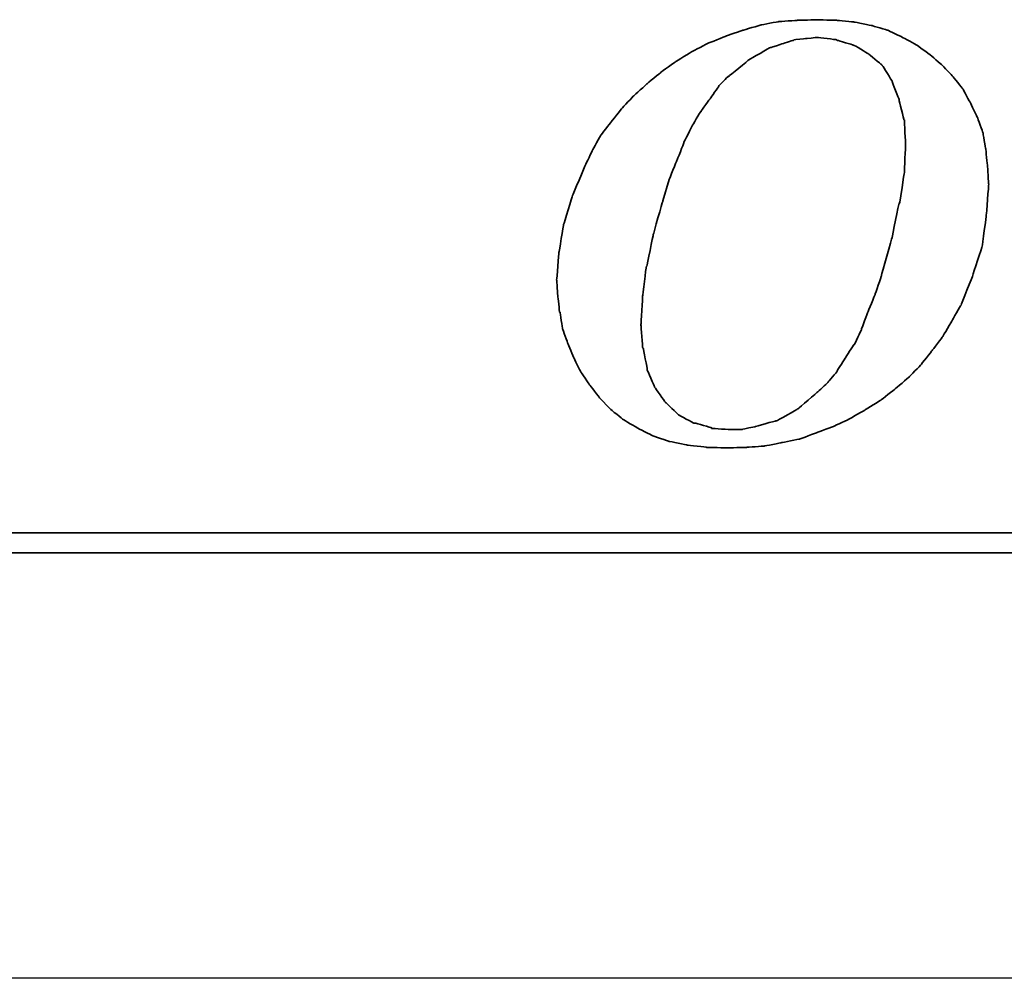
# Model space of a CAD drawing. Header units: millimetres. Extents: x -257 to 3135, y -1556 to 860.
# Tile 24 of 256: x 51 to 61, y -1540 to -1531. Entities that reach past the tile are written whole.
import ezdxf
from ezdxf.lldxf.tags import DXFTag

# ---------------------------------------------------------------- set-up
doc = ezdxf.new("R2010")
doc.units = ezdxf.units.MM
doc.layers.get('0').update_dxf_attribs({"linetype": 'CONTINUOUS'})
doc.layers.add('DIM', color=4, linetype='CONTINUOUS')
doc.layers.add('layer 1', color=7, linetype='CONTINUOUS')
tags = doc.linetypes.add('DASHED', pattern=[25.72, 12.86, -12.86]).pattern_tags.tags
tags[6:7] = [DXFTag(74, 4), DXFTag(75, 0), DXFTag(340, '0'), DXFTag(46, 0.0), DXFTag(50, 0.0), DXFTag(44, 0.0), DXFTag(45, 0.0)]
tags[4:5] = [DXFTag(74, 4), DXFTag(75, 0), DXFTag(340, '0'), DXFTag(46, 0.0), DXFTag(50, 0.0), DXFTag(44, 0.0), DXFTag(45, 0.0)]

# ---------------------------------------------------------------- blocks, each defined once
blk = doc.blocks.new('TBI MOTION logo(完整正式版)')
at = {"layer": 'layer 1', "color": 22, "lineweight": 35}
for points, knots in [([(-11.34375, -6.98375), (-11.34375, -6.98375), (-10.91375, -7.43875), (-10.91375, -7.43875), (-10.91375, -7.43875), (-10.91375, -7.43875), (-10.38625, -7.87125), (-10.38625, -7.87125), (-10.38625, -7.87125), (-10.38625, -7.87125), (-9.81125, -8.20375), (-9.81125, -8.20375), (-9.81125, -8.20375), (-9.81125, -8.20375), (-9.21125, -8.51875), (-9.21125, -8.51875), (-9.21125, -8.51875), (-9.21125, -8.51875), (-8.51625, -8.75875), (-8.51625, -8.75875), (-8.51625, -8.75875), (-8.51625, -8.75875), (-7.77125, -8.90375), (-7.77125, -8.90375), (-7.77125, -8.90375), (-7.77125, -8.90375), (-6.97875, -8.99875), (-6.97875, -8.99875), (-6.97875, -8.99875), (-6.97875, -8.99875), (-6.14125, -9.02375), (-6.14125, -9.02375), (-6.14125, -9.02375), (-6.14125, -9.02375), (-5.37125, -8.99875), (-5.37125, -8.99875), (-5.37125, -8.99875), (-5.37125, -8.99875), (-4.65375, -8.94875), (-4.65375, -8.94875), (-4.65375, -8.94875), (-4.65375, -8.94875), (-3.93375, -8.80625), (-3.93375, -8.80625), (-3.93375, -8.80625), (-3.93375, -8.80625), (-3.21375, -8.66375), (-3.21375, -8.66375), (-3.21375, -8.66375), (-3.21375, -8.66375), (-2.49375, -8.39875), (-2.49375, -8.39875), (-2.49375, -8.39875), (-2.49375, -8.39875), (-1.79875, -8.13375), (-1.79875, -8.13375), (-1.79875, -8.13375), (-1.79875, -8.13375), (-1.17375, -7.84375), (-1.17375, -7.84375), (-1.17375, -7.84375), (-1.17375, -7.84375), (-0.52375, -7.46375), (-0.52375, -7.46375), (-0.52375, -7.46375), (-0.52375, -7.46375), (0.10124, -7.07875), (0.10124, -7.07875), (0.10124, -7.07875), (0.10124, -7.07875), (0.67625, -6.62375), (0.67625, -6.62375), (0.67625, -6.62375), (0.67625, -6.62375), (1.24874, -6.14375), (1.24874, -6.14375), (1.24874, -6.14375), (1.24874, -6.14375), (1.72874, -5.64125), (1.72874, -5.64125), (1.72874, -5.64125), (1.72874, -5.64125), (2.18624, -5.06375), (2.18624, -5.06375), (2.18624, -5.06375), (2.18624, -5.06375), (2.61625, -4.48874), (2.61625, -4.48874), (2.61625, -4.48874), (2.61625, -4.48874), (3.00125, -3.83874), (3.00125, -3.83874), (3.00125, -3.83874), (3.00125, -3.83874), (3.36124, -3.21374), (3.36124, -3.21374), (3.36124, -3.21374), (3.36124, -3.21374), (3.84374, -1.99125), (3.84374, -1.99125), (3.84374, -1.99125), (3.84374, -1.99125), (4.22625, -0.81875), (4.22625, -0.81875), (4.22625, -0.81875), (4.22625, -0.81875), (4.39125, 0.45624), (4.39125, 0.45624), (4.39125, 0.45624), (4.39125, 0.45624), (4.48874, 1.70124), (4.48874, 1.70124), (4.48874, 1.70124), (4.48874, 1.70124), (4.43874, 2.44625), (4.43874, 2.44625), (4.43874, 2.44625), (4.43874, 2.44625), (4.36874, 3.14125), (4.36874, 3.14125), (4.36874, 3.14125), (4.36874, 3.14125), (4.25125, 3.81125), (4.25125, 3.81125), (4.25125, 3.81125), (4.25125, 3.81125), (4.03124, 4.41125), (4.03124, 4.41125), (4.03124, 4.41125), (4.03124, 4.41125), (3.74374, 5.01125), (3.74374, 5.01125), (3.74374, 5.01125), (3.74374, 5.01125), (3.43124, 5.58875), (3.43124, 5.58875), (3.43124, 5.58875), (3.43124, 5.58875), (3.02625, 6.09125), (3.02625, 6.09125), (3.02625, 6.09125), (3.02625, 6.09125), (2.59374, 6.54875), (2.59374, 6.54875), (2.59374, 6.54875), (2.59374, 6.54875), (2.09124, 6.98125), (2.09124, 6.98125), (2.09124, 6.98125), (2.09124, 6.98125), (1.56124, 7.36625), (1.56124, 7.36625), (1.56124, 7.36625), (1.56124, 7.36625), (0.98624, 7.67625), (0.98624, 7.67625), (0.98624, 7.67625), (0.98624, 7.67625), (0.38624, 7.96375), (0.38624, 7.96375), (0.38624, 7.96375), (0.38624, 7.96375), (-0.25875, 8.15625), (-0.25875, 8.15625), (-0.25875, 8.15625), (-0.25875, 8.15625), (-0.98125, 8.30125), (-0.98125, 8.30125), (-0.98125, 8.30125), (-0.98125, 8.30125), (-1.70124, 8.37125), (-1.70124, 8.37125), (-1.70124, 8.37125), (-1.70124, 8.37125), (-2.49375, 8.39624), (-2.49375, 8.39624), (-2.49375, 8.39624), (-2.49375, 8.39624), (-3.28625, 8.37125), (-3.28625, 8.37125), (-3.28625, 8.37125), (-3.28625, 8.37125), (-4.05125, 8.32125), (-4.05125, 8.32125), (-4.05125, 8.32125), (-4.05125, 8.32125), (-4.77375, 8.18125), (-4.77375, 8.18125), (-4.77375, 8.18125), (-4.77375, 8.18125), (-5.51625, 7.96375), (-5.51625, 7.96375), (-5.51625, 7.96375), (-5.51625, 7.96375), (-6.21125, 7.72625), (-6.21125, 7.72625), (-6.21125, 7.72625), (-6.21125, 7.72625), (-6.92875, 7.43625), (-6.92875, 7.43625), (-6.92875, 7.43625), (-6.92875, 7.43625), (-7.57875, 7.10125), (-7.57875, 7.10125), (-7.57875, 7.10125), (-7.57875, 7.10125), (-8.24875, 6.69125), (-8.24875, 6.69125), (-8.24875, 6.69125), (-8.24875, 6.69125), (-8.84875, 6.26125), (-8.84875, 6.26125), (-8.84875, 6.26125), (-8.84875, 6.26125), (-9.42625, 5.78125), (-9.42625, 5.78125), (-9.42625, 5.78125), (-9.42625, 5.78125), (-9.95375, 5.30125), (-9.95375, 5.30125), (-9.95375, 5.30125), (-9.95375, 5.30125), (-10.43375, 4.79624), (-10.43375, 4.79624), (-10.43375, 4.79624), (-10.43375, 4.79624), (-10.88875, 4.22125), (-10.88875, 4.22125), (-10.88875, 4.22125), (-10.88875, 4.22125), (-11.29875, 3.69375), (-11.29875, 3.69375), (-11.29875, 3.69375), (-11.29875, 3.69375), (-11.63375, 3.09125), (-11.63375, 3.09125), (-11.63375, 3.09125), (-11.63375, 3.09125), (-11.91875, 2.49625), (-11.91875, 2.49625), (-11.91875, 2.49625), (-11.91875, 2.49625), (-12.44875, 1.24625), (-12.44875, 1.24625), (-12.44875, 1.24625), (-12.44875, 1.24625), (-12.80875, 0.06874), (-12.80875, 0.06874), (-12.80875, 0.06874), (-12.80875, 0.06874), (-12.99875, -1.07875), (-12.99875, -1.07875), (-12.99875, -1.07875), (-12.99875, -1.07875), (-13.09375, -2.18375), (-13.09375, -2.18375), (-13.09375, -2.18375), (-13.09375, -2.18375), (-13.04875, -2.85375), (-13.04875, -2.85375), (-13.04875, -2.85375), (-13.04875, -2.85375), (-12.97375, -3.50375), (-12.97375, -3.50375), (-12.97375, -3.50375), (-12.97375, -3.50375), (-12.95375, -3.50375), (-12.95375, -3.50375), (-12.95375, -3.50375), (-12.95375, -3.50375), (-12.85375, -4.17375), (-12.85375, -4.17375), (-12.85375, -4.17375), (-12.85375, -4.17375), (-12.63875, -4.77624), (-12.63875, -4.77624), (-12.63875, -4.77624), (-12.63875, -4.77624), (-12.39875, -5.35125), (-12.39875, -5.35125), (-12.39875, -5.35125), (-12.39875, -5.35125), (-12.11375, -5.92875), (-12.11375, -5.92875), (-12.11375, -5.92875), (-12.11375, -5.92875), (-11.75375, -6.45375), (-11.75375, -6.45375), (-11.75375, -6.45375), (-11.75375, -6.45375), (-11.34375, -6.98375), (-11.34375, -6.98375)], [0, 0, 0, 0, 0.01369863, 0.01369863, 0.01369863, 0.01369864, 0.02739726, 0.02739726, 0.02739726, 0.02739727, 0.04109589, 0.04109589, 0.04109589, 0.0410959, 0.05479452, 0.05479452, 0.05479452, 0.05479453, 0.06849315, 0.06849315, 0.06849315, 0.06849316, 0.08219178, 0.08219178, 0.08219178, 0.08219179, 0.09589041, 0.09589041, 0.09589041, 0.09589042, 0.10958904, 0.10958904, 0.10958904, 0.10958905, 0.12328767, 0.12328767, 0.12328767, 0.12328768, 0.1369863, 0.1369863, 0.1369863, 0.13698631, 0.15068493, 0.15068493, 0.15068493, 0.15068494, 0.16438356, 0.16438356, 0.16438356, 0.16438357, 0.17808219, 0.17808219, 0.17808219, 0.1780822, 0.19178082, 0.19178082, 0.19178082, 0.19178083, 0.20547945, 0.20547945, 0.20547945, 0.20547946, 0.21917808, 0.21917808, 0.21917808, 0.21917809, 0.23287671, 0.23287671, 0.23287671, 0.23287672, 0.24657534, 0.24657534, 0.24657534, 0.24657535, 0.26027397, 0.26027397, 0.26027397, 0.26027398, 0.2739726, 0.2739726, 0.2739726, 0.27397261, 0.28767123, 0.28767123, 0.28767123, 0.28767124, 0.30136986, 0.30136986, 0.30136986, 0.30136987, 0.31506849, 0.31506849, 0.31506849, 0.3150685, 0.32876712, 0.32876712, 0.32876712, 0.32876713, 0.34246575, 0.34246575, 0.34246575, 0.34246576, 0.35616438, 0.35616438, 0.35616438, 0.35616439, 0.36986301, 0.36986301, 0.36986301, 0.36986302, 0.38356164, 0.38356164, 0.38356164, 0.38356165, 0.39726027, 0.39726027, 0.39726027, 0.39726028, 0.4109589, 0.4109589, 0.4109589, 0.41095891, 0.42465753, 0.42465753, 0.42465753, 0.42465754, 0.43835616, 0.43835616, 0.43835616, 0.43835617, 0.45205479, 0.45205479, 0.45205479, 0.4520548, 0.46575342, 0.46575342, 0.46575342, 0.46575343, 0.47945205, 0.47945205, 0.47945205, 0.47945206, 0.49315068, 0.49315068, 0.49315068, 0.49315069, 0.50684932, 0.50684932, 0.50684932, 0.50684933, 0.52054795, 0.52054795, 0.52054795, 0.52054796, 0.53424658, 0.53424658, 0.53424658, 0.53424659, 0.54794521, 0.54794521, 0.54794521, 0.54794522, 0.56164384, 0.56164384, 0.56164384, 0.56164385, 0.57534247, 0.57534247, 0.57534247, 0.57534248, 0.5890411, 0.5890411, 0.5890411, 0.58904111, 0.60273973, 0.60273973, 0.60273973, 0.60273974, 0.61643836, 0.61643836, 0.61643836, 0.61643837, 0.63013699, 0.63013699, 0.63013699, 0.630137, 0.64383562, 0.64383562, 0.64383562, 0.64383563, 0.65753425, 0.65753425, 0.65753425, 0.65753426, 0.67123288, 0.67123288, 0.67123288, 0.67123289, 0.68493151, 0.68493151, 0.68493151, 0.68493152, 0.69863014, 0.69863014, 0.69863014, 0.69863015, 0.71232877, 0.71232877, 0.71232877, 0.71232878, 0.7260274, 0.7260274, 0.7260274, 0.72602741, 0.73972603, 0.73972603, 0.73972603, 0.73972604, 0.75342466, 0.75342466, 0.75342466, 0.75342467, 0.76712329, 0.76712329, 0.76712329, 0.7671233, 0.78082192, 0.78082192, 0.78082192, 0.78082193, 0.79452055, 0.79452055, 0.79452055, 0.79452056, 0.80821918, 0.80821918, 0.80821918, 0.80821919, 0.82191781, 0.82191781, 0.82191781, 0.82191782, 0.83561644, 0.83561644, 0.83561644, 0.83561645, 0.84931507, 0.84931507, 0.84931507, 0.84931508, 0.8630137, 0.8630137, 0.8630137, 0.86301371, 0.87671233, 0.87671233, 0.87671233, 0.87671234, 0.89041096, 0.89041096, 0.89041096, 0.89041097, 0.90410959, 0.90410959, 0.90410959, 0.9041096, 0.91780822, 0.91780822, 0.91780822, 0.91780823, 0.93150685, 0.93150685, 0.93150685, 0.93150686, 0.94520548, 0.94520548, 0.94520548, 0.94520549, 0.95890411, 0.95890411, 0.95890411, 0.95890412, 0.97260274, 0.97260274, 0.97260274, 0.97260275, 0.98630137, 0.98630137, 0.98630137, 0.98630138, 1, 1, 1, 1]), ([(-8.77875, 1.03124), (-8.77875, 1.03124), (-8.51625, 1.89625), (-8.51625, 1.89625), (-8.51625, 1.89625), (-8.51625, 1.89625), (-8.20375, 2.66375), (-8.20375, 2.66375), (-8.20375, 2.66375), (-8.20375, 2.66375), (-7.91625, 3.38125), (-7.91625, 3.38125), (-7.91625, 3.38125), (-7.91625, 3.38125), (-7.91625, 3.40624), (-7.91625, 3.40624), (-7.91625, 3.40624), (-7.91625, 3.40624), (-7.57875, 4.07624), (-7.57875, 4.07624), (-7.57875, 4.07624), (-7.57875, 4.07624), (-7.24375, 4.65125), (-7.24375, 4.65125), (-7.24375, 4.65125), (-7.24375, 4.65125), (-7.21875, 4.65125), (-7.21875, 4.65125), (-7.21875, 4.65125), (-7.21875, 4.65125), (-7.21875, 4.67624), (-7.21875, 4.67624), (-7.21875, 4.67624), (-7.21875, 4.67624), (-6.83625, 5.20375), (-6.83625, 5.20375), (-6.83625, 5.20375), (-6.83625, 5.20375), (-6.49875, 5.68625), (-6.49875, 5.68625), (-6.49875, 5.68625), (-6.49875, 5.68625), (-6.49875, 5.70625), (-6.49875, 5.70625), (-6.49875, 5.70625), (-6.49875, 5.70625), (-6.11625, 6.09125), (-6.11625, 6.09125), (-6.11625, 6.09125), (-6.11625, 6.09125), (-6.09125, 6.09125), (-6.09125, 6.09125), (-6.09125, 6.09125), (-6.09125, 6.09125), (-5.27375, 6.76625), (-5.27375, 6.76625), (-5.27375, 6.76625), (-5.27375, 6.76625), (-5.24875, 6.76625), (-5.24875, 6.76625), (-5.24875, 6.76625), (-5.24875, 6.76625), (-5.24875, 6.78625), (-5.24875, 6.78625), (-5.24875, 6.78625), (-5.24875, 6.78625), (-4.38875, 7.26624), (-4.38875, 7.26624), (-4.38875, 7.26624), (-4.38875, 7.26624), (-4.36125, 7.26624), (-4.36125, 7.26624), (-4.36125, 7.26624), (-4.36125, 7.26624), (-3.93375, 7.41125), (-3.93375, 7.41125), (-3.93375, 7.41125), (-3.93375, 7.41125), (-3.47375, 7.55625), (-3.47375, 7.55625), (-3.47375, 7.55625), (-3.47375, 7.55625), (-3.45375, 7.55625), (-3.45375, 7.55625), (-3.45375, 7.55625), (-3.45375, 7.55625), (-3.42875, 7.58124), (-3.42875, 7.58124), (-3.42875, 7.58124), (-3.42875, 7.58124), (-2.97375, 7.62625), (-2.97375, 7.62625), (-2.97375, 7.62625), (-2.97375, 7.62625), (-2.49375, 7.67625), (-2.49375, 7.67625), (-2.49375, 7.67625), (-2.49375, 7.67625), (-2.46875, 7.67625), (-2.46875, 7.67625), (-2.46875, 7.67625), (-2.46875, 7.67625), (-1.70124, 7.58124), (-1.70124, 7.58124), (-1.70124, 7.58124), (-1.70124, 7.58124), (-1.67875, 7.55625), (-1.67875, 7.55625), (-1.67875, 7.55625), (-1.67875, 7.55625), (-1.65375, 7.55625), (-1.65375, 7.55625), (-1.65375, 7.55625), (-1.65375, 7.55625), (-1.03125, 7.36625), (-1.03125, 7.36625), (-1.03125, 7.36625), (-1.03125, 7.36625), (-1.00625, 7.36625), (-1.00625, 7.36625), (-1.00625, 7.36625), (-1.00625, 7.36625), (-0.43124, 7.02624), (-0.43124, 7.02624), (-0.43124, 7.02624), (-0.43124, 7.02624), (-0.40625, 7.00624), (-0.40625, 7.00624), (-0.40625, 7.00624), (-0.40625, 7.00624), (0.12124, 6.57124), (0.12124, 6.57124), (0.12124, 6.57124), (0.12124, 6.57124), (0.14624, 6.54875), (0.14624, 6.54875), (0.14624, 6.54875), (0.14624, 6.54875), (0.17124, 6.52375), (0.17124, 6.52375), (0.17124, 6.52375), (0.17124, 6.52375), (0.55625, 5.89875), (0.55625, 5.89875), (0.55625, 5.89875), (0.55625, 5.89875), (0.55625, 5.87625), (0.55625, 5.87625), (0.55625, 5.87625), (0.55625, 5.87625), (0.84124, 5.15625), (0.84124, 5.15625), (0.84124, 5.15625), (0.84124, 5.15625), (0.84124, 5.13125), (0.84124, 5.13125), (0.84124, 5.13125), (0.84124, 5.13125), (1.03624, 4.31875), (1.03624, 4.31875), (1.03624, 4.31875), (1.03624, 4.31875), (1.05624, 4.31875), (1.05624, 4.31875), (1.05624, 4.31875), (1.05624, 4.31875), (1.05624, 4.29125), (1.05624, 4.29125), (1.05624, 4.29125), (1.05624, 4.29125), (1.10625, 3.33125), (1.10625, 3.33125), (1.10625, 3.33125), (1.10625, 3.33125), (1.10625, 3.30875), (1.10625, 3.30875), (1.10625, 3.30875), (1.10625, 3.30875), (1.05624, 2.20624), (1.05624, 2.20624), (1.05624, 2.20624), (1.05624, 2.20624), (1.05624, 2.18124), (1.05624, 2.18124), (1.05624, 2.18124), (1.05624, 2.18124), (0.86624, 0.93624), (0.86624, 0.93624), (0.86624, 0.93624), (0.86624, 0.93624), (0.84124, 0.93624), (0.84124, 0.93624), (0.84124, 0.93624), (0.84124, 0.93624), (0.55625, -0.45874), (0.55625, -0.45874), (0.55625, -0.45874), (0.55625, -0.45874), (0.12124, -1.99125), (0.12124, -1.99125), (0.12124, -1.99125), (0.12124, -1.99125), (0.12124, -2.01874), (0.12124, -2.01874), (0.12124, -2.01874), (0.12124, -2.01874), (-0.13874, -2.78375), (-0.13874, -2.78375), (-0.13874, -2.78375), (-0.13874, -2.78375), (-0.43124, -3.50375), (-0.43124, -3.50375), (-0.43124, -3.50375), (-0.43124, -3.50375), (-0.69375, -4.19875), (-0.69375, -4.19875), (-0.69375, -4.19875), (-0.69375, -4.19875), (-0.69375, -4.22375), (-0.69375, -4.22375), (-0.69375, -4.22375), (-0.69375, -4.22375), (-0.98125, -4.82374), (-0.98125, -4.82374), (-0.98125, -4.82374), (-0.98125, -4.82374), (-1.00625, -4.82374), (-1.00625, -4.82374), (-1.00625, -4.82374), (-1.00625, -4.82374), (-1.33875, -5.35125), (-1.33875, -5.35125), (-1.33875, -5.35125), (-1.33875, -5.35125), (-1.67875, -5.87875), (-1.67875, -5.87875), (-1.67875, -5.87875), (-1.67875, -5.87875), (-1.67875, -5.90375), (-1.67875, -5.90375), (-1.67875, -5.90375), (-1.67875, -5.90375), (-2.05875, -6.35875), (-2.05875, -6.35875), (-2.05875, -6.35875), (-2.05875, -6.35875), (-2.08375, -6.38375), (-2.08375, -6.38375), (-2.08375, -6.38375), (-2.08375, -6.38375), (-2.46875, -6.74375), (-2.46875, -6.74375), (-2.46875, -6.74375), (-2.46875, -6.74375), (-3.25875, -7.41625), (-3.25875, -7.41625), (-3.25875, -7.41625), (-3.25875, -7.41625), (-3.28625, -7.43875), (-3.28625, -7.43875), (-3.28625, -7.43875), (-3.28625, -7.43875), (-4.12375, -7.91875), (-4.12375, -7.91875), (-4.12375, -7.91875), (-4.12375, -7.91875), (-4.14875, -7.91875), (-4.14875, -7.91875), (-4.14875, -7.91875), (-4.14875, -7.91875), (-4.17125, -7.91875), (-4.17125, -7.91875), (-4.17125, -7.91875), (-4.17125, -7.91875), (-5.03375, -8.15875), (-5.03375, -8.15875), (-5.03375, -8.15875), (-5.03375, -8.15875), (-5.51625, -8.25625), (-5.51625, -8.25625), (-5.51625, -8.25625), (-5.51625, -8.25625), (-5.54125, -8.27875), (-5.54125, -8.27875), (-5.54125, -8.27875), (-5.54125, -8.27875), (-5.56375, -8.27875), (-5.56375, -8.27875), (-5.56375, -8.27875), (-5.56375, -8.27875), (-5.99625, -8.27875), (-5.99625, -8.27875), (-5.99625, -8.27875), (-5.99625, -8.27875), (-6.76375, -8.23125), (-6.76375, -8.23125), (-6.76375, -8.23125), (-6.76375, -8.23125), (-6.78875, -8.23125), (-6.78875, -8.23125), (-6.78875, -8.23125), (-6.78875, -8.23125), (-6.78875, -8.20375), (-6.78875, -8.20375), (-6.78875, -8.20375), (-6.78875, -8.20375), (-7.45875, -8.01375), (-7.45875, -8.01375), (-7.45875, -8.01375), (-7.45875, -8.01375), (-7.48375, -8.01375), (-7.48375, -8.01375), (-7.48375, -8.01375), (-7.48375, -8.01375), (-7.50875, -8.01375), (-7.50875, -8.01375), (-7.50875, -8.01375), (-7.50875, -8.01375), (-8.13125, -7.67875), (-8.13125, -7.67875), (-8.13125, -7.67875), (-8.13125, -7.67875), (-8.15625, -7.65375), (-8.15625, -7.65375), (-8.15625, -7.65375), (-8.15625, -7.65375), (-8.65875, -7.17375), (-8.65875, -7.17375), (-8.65875, -7.17375), (-8.65875, -7.17375), (-8.68375, -7.14875), (-8.68375, -7.14875), (-8.68375, -7.14875), (-8.68375, -7.14875), (-9.08875, -6.57375), (-9.08875, -6.57375), (-9.08875, -6.57375), (-9.08875, -6.57375), (-9.11375, -6.54875), (-9.11375, -6.54875), (-9.11375, -6.54875), (-9.11375, -6.54875), (-9.11375, -6.52875), (-9.11375, -6.52875), (-9.11375, -6.52875), (-9.11375, -6.52875), (-9.40375, -5.85375), (-9.40375, -5.85375), (-9.40375, -5.85375), (-9.40375, -5.85375), (-9.40375, -5.82875), (-9.40375, -5.82875), (-9.40375, -5.82875), (-9.40375, -5.82875), (-9.56875, -4.96875), (-9.56875, -4.96875), (-9.56875, -4.96875), (-9.56875, -4.96875), (-9.59375, -4.94375), (-9.59375, -4.94375), (-9.59375, -4.94375), (-9.59375, -4.94375), (-9.66375, -4.03375), (-9.66375, -4.03375), (-9.66375, -4.03375), (-9.66375, -4.03375), (-9.66375, -4.00875), (-9.66375, -4.00875), (-9.66375, -4.00875), (-9.66375, -4.00875), (-9.59375, -2.85375), (-9.59375, -2.85375), (-9.59375, -2.85375), (-9.59375, -2.85375), (-9.45125, -1.65875), (-9.45125, -1.65875), (-9.45125, -1.65875), (-9.45125, -1.65875), (-9.42625, -1.63375), (-9.42625, -1.63375), (-9.42625, -1.63375), (-9.42625, -1.63375), (-9.16125, -0.33875), (-9.16125, -0.33875), (-9.16125, -0.33875), (-9.16125, -0.33875), (-8.77875, 1.00624), (-8.77875, 1.00624), (-8.77875, 1.00624), (-8.77875, 1.00624), (-8.77875, 1.03124), (-8.77875, 1.03124)], [0, 0, 0, 0, 0.01020408, 0.01020408, 0.01020408, 0.01020409, 0.02040816, 0.02040816, 0.02040816, 0.02040817, 0.03061224, 0.03061224, 0.03061224, 0.03061225, 0.04081633, 0.04081633, 0.04081633, 0.04081634, 0.05102041, 0.05102041, 0.05102041, 0.05102042, 0.06122449, 0.06122449, 0.06122449, 0.0612245, 0.07142857, 0.07142857, 0.07142857, 0.07142858, 0.08163265, 0.08163265, 0.08163265, 0.08163266, 0.09183673, 0.09183673, 0.09183673, 0.09183674, 0.10204082, 0.10204082, 0.10204082, 0.10204083, 0.1122449, 0.1122449, 0.1122449, 0.11224491, 0.12244898, 0.12244898, 0.12244898, 0.12244899, 0.13265306, 0.13265306, 0.13265306, 0.13265307, 0.14285714, 0.14285714, 0.14285714, 0.14285715, 0.15306122, 0.15306122, 0.15306122, 0.15306123, 0.16326531, 0.16326531, 0.16326531, 0.16326532, 0.17346939, 0.17346939, 0.17346939, 0.1734694, 0.18367347, 0.18367347, 0.18367347, 0.18367348, 0.19387755, 0.19387755, 0.19387755, 0.19387756, 0.20408163, 0.20408163, 0.20408163, 0.20408164, 0.21428571, 0.21428571, 0.21428571, 0.21428572, 0.2244898, 0.2244898, 0.2244898, 0.22448981, 0.23469388, 0.23469388, 0.23469388, 0.23469389, 0.24489796, 0.24489796, 0.24489796, 0.24489797, 0.25510204, 0.25510204, 0.25510204, 0.25510205, 0.26530612, 0.26530612, 0.26530612, 0.26530613, 0.2755102, 0.2755102, 0.2755102, 0.27551021, 0.28571429, 0.28571429, 0.28571429, 0.2857143, 0.29591837, 0.29591837, 0.29591837, 0.29591838, 0.30612245, 0.30612245, 0.30612245, 0.30612246, 0.31632653, 0.31632653, 0.31632653, 0.31632654, 0.32653061, 0.32653061, 0.32653061, 0.32653062, 0.33673469, 0.33673469, 0.33673469, 0.3367347, 0.34693878, 0.34693878, 0.34693878, 0.34693879, 0.35714286, 0.35714286, 0.35714286, 0.35714287, 0.36734694, 0.36734694, 0.36734694, 0.36734695, 0.37755102, 0.37755102, 0.37755102, 0.37755103, 0.3877551, 0.3877551, 0.3877551, 0.38775511, 0.39795918, 0.39795918, 0.39795918, 0.39795919, 0.40816327, 0.40816327, 0.40816327, 0.40816328, 0.41836735, 0.41836735, 0.41836735, 0.41836736, 0.42857143, 0.42857143, 0.42857143, 0.42857144, 0.43877551, 0.43877551, 0.43877551, 0.43877552, 0.44897959, 0.44897959, 0.44897959, 0.4489796, 0.45918367, 0.45918367, 0.45918367, 0.45918368, 0.46938776, 0.46938776, 0.46938776, 0.46938777, 0.47959184, 0.47959184, 0.47959184, 0.47959185, 0.48979592, 0.48979592, 0.48979592, 0.48979593, 0.5, 0.5, 0.5, 0.50000001, 0.51020408, 0.51020408, 0.51020408, 0.51020409, 0.52040816, 0.52040816, 0.52040816, 0.52040817, 0.53061224, 0.53061224, 0.53061224, 0.53061225, 0.54081633, 0.54081633, 0.54081633, 0.54081634, 0.55102041, 0.55102041, 0.55102041, 0.55102042, 0.56122449, 0.56122449, 0.56122449, 0.5612245, 0.57142857, 0.57142857, 0.57142857, 0.57142858, 0.58163265, 0.58163265, 0.58163265, 0.58163266, 0.59183673, 0.59183673, 0.59183673, 0.59183674, 0.60204082, 0.60204082, 0.60204082, 0.60204083, 0.6122449, 0.6122449, 0.6122449, 0.61224491, 0.62244898, 0.62244898, 0.62244898, 0.62244899, 0.63265306, 0.63265306, 0.63265306, 0.63265307, 0.64285714, 0.64285714, 0.64285714, 0.64285715, 0.65306122, 0.65306122, 0.65306122, 0.65306123, 0.66326531, 0.66326531, 0.66326531, 0.66326532, 0.67346939, 0.67346939, 0.67346939, 0.6734694, 0.68367347, 0.68367347, 0.68367347, 0.68367348, 0.69387755, 0.69387755, 0.69387755, 0.69387756, 0.70408163, 0.70408163, 0.70408163, 0.70408164, 0.71428571, 0.71428571, 0.71428571, 0.71428572, 0.7244898, 0.7244898, 0.7244898, 0.72448981, 0.73469388, 0.73469388, 0.73469388, 0.73469389, 0.74489796, 0.74489796, 0.74489796, 0.74489797, 0.75510204, 0.75510204, 0.75510204, 0.75510205, 0.76530612, 0.76530612, 0.76530612, 0.76530613, 0.7755102, 0.7755102, 0.7755102, 0.77551021, 0.78571429, 0.78571429, 0.78571429, 0.7857143, 0.79591837, 0.79591837, 0.79591837, 0.79591838, 0.80612245, 0.80612245, 0.80612245, 0.80612246, 0.81632653, 0.81632653, 0.81632653, 0.81632654, 0.82653061, 0.82653061, 0.82653061, 0.82653062, 0.83673469, 0.83673469, 0.83673469, 0.8367347, 0.84693878, 0.84693878, 0.84693878, 0.84693879, 0.85714286, 0.85714286, 0.85714286, 0.85714287, 0.86734694, 0.86734694, 0.86734694, 0.86734695, 0.87755102, 0.87755102, 0.87755102, 0.87755103, 0.8877551, 0.8877551, 0.8877551, 0.88775511, 0.89795918, 0.89795918, 0.89795918, 0.89795919, 0.90816327, 0.90816327, 0.90816327, 0.90816328, 0.91836735, 0.91836735, 0.91836735, 0.91836736, 0.92857143, 0.92857143, 0.92857143, 0.92857144, 0.93877551, 0.93877551, 0.93877551, 0.93877552, 0.94897959, 0.94897959, 0.94897959, 0.9489796, 0.95918367, 0.95918367, 0.95918367, 0.95918368, 0.96938776, 0.96938776, 0.96938776, 0.96938777, 0.97959184, 0.97959184, 0.97959184, 0.97959185, 0.98979592, 0.98979592, 0.98979592, 0.98979593, 1, 1, 1, 1]), ([(75.90875, -9.47875), (75.90875, -9.47875), (75.90875, -12.28625), (75.90875, -12.28625), (75.90875, -12.28625), (75.90875, -12.28625), (75.90875, -12.47875), (75.90875, -12.47875), (75.90875, -12.47875), (75.90875, -12.47875), (75.71625, -12.47875), (75.71625, -12.47875), (75.71625, -12.47875), (75.71625, -12.47875), (-88.32875, -12.47875), (-88.32875, -12.47875), (-88.32875, -12.47875), (-88.32875, -12.47875), (-88.32875, -13.29375), (-88.32875, -13.29375), (-88.32875, -13.29375), (-88.32875, -13.29375), (82.89125, -13.29375), (82.89125, -13.29375), (82.89125, -13.29375), (82.89125, -13.29375), (75.90875, -9.47875), (75.90875, -9.47875)], [0, 0, 0, 0, 0.14285714, 0.14285714, 0.14285714, 0.14285715, 0.28571429, 0.28571429, 0.28571429, 0.2857143, 0.42857143, 0.42857143, 0.42857143, 0.42857144, 0.57142857, 0.57142857, 0.57142857, 0.57142858, 0.71428571, 0.71428571, 0.71428571, 0.71428572, 0.85714286, 0.85714286, 0.85714286, 0.85714287, 1, 1, 1, 1])]:
    blk.add_open_spline(points, degree=3, knots=knots, dxfattribs=at)

msp = doc.modelspace()

# ---------------------------------------------------------------- linework, layer by layer
at = {"linetype": 'DASHED', "ltscale": 0.3}
msp.add_line((568.5829, -1540.4701), (-31.4171, -1540.4701), dxfattribs=at)

# ---------------------------------------------------------------- block references
at = {"layer": 'DIM', "color": 7, "xscale": 0.246592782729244, "yscale": 0.246592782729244, "zscale": 0.246592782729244}
msp.add_blockref('TBI MOTION logo(完整正式版)', (60.0971, -1532.9253), dxfattribs=at)

doc.saveas('drawing.dxf')
